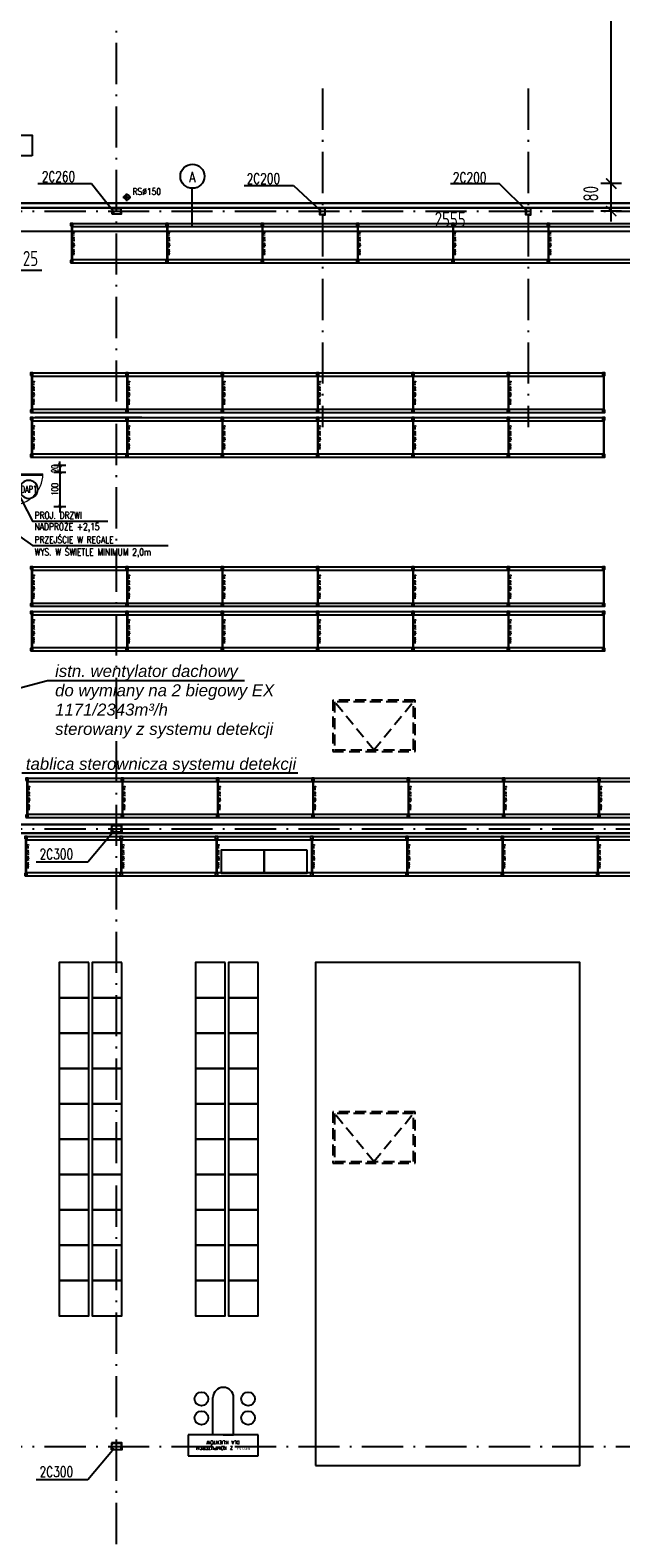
# Model space of a CAD drawing. Extents: x 153948 to 285449, y -89387 to -60195.
# Tile 50 of 100: x 250268 to 251990, y -78706 to -74312. Entities that reach past the tile are written whole.
import ezdxf
from ezdxf.enums import TextEntityAlignment as Align

# ---------------------------------------------------------------- set-up
doc = ezdxf.new("R2010")
doc.units = 0
doc.header["$LTSCALE"] = 100
doc.header["$MEASUREMENT"] = 0
doc.header["$PDMODE"] = 1
doc.linetypes.add('ACAD_ISO10W100', pattern=[18.5, 12, -3, 0.5, -3])
doc.linetypes.add('HIDDEN2', pattern=[4.7625, 3.175, -1.5875])
doc.layers.get('0').update_dxf_attribs({"linetype": 'CONTINUOUS'})
doc.layers.get('DEFPOINTS').update_dxf_attribs({"linetype": 'CONTINUOUS'})
for name, color, linetype in [('!!! instalacje', 7, 'CONTINUOUS'), ('1', 2, 'CONTINUOUS'), ('A-DRZWI', 5, 'CONTINUOUS'), ('A-DRZWI OPIS 100', 5, 'CONTINUOUS'), ('A-WYMIARY100', 7, 'CONTINUOUS'), ('G 57 124 220', 3, 'CONTINUOUS'), ('info', 8, 'CONTINUOUS'), ('K-STA', 2, 'CONTINUOUS'), ('OSIE', 8, 'ACAD_ISO10W100'), ('R-----OP', 2, 'CONTINUOUS'), ('R270', 5, 'CONTINUOUS'), ('R350', 3, 'CONTINUOUS'), ('RS REGAŁY', 7, 'CONTINUOUS'), ('RYNNY', 2, 'CONTINUOUS'), ('SCHODY', 2, 'CONTINUOUS'), ('TEXT', 11, 'CONTINUOUS'), ('WYMIARY', 1, 'CONTINUOUS'), ('ŚWIETLIK', 2, 'CONTINUOUS')]:
    doc.layers.add(name, color=color, linetype=linetype)
for name, color, linetype, lineweight in [('CEGLA', 4, 'CONTINUOUS', 30), ('PANELE', 3, 'CONTINUOUS', 30), ('PROJ_WIPEOUT', 3, 'CONTINUOUS', 0)]:
    doc.layers.add(name, color=color, linetype=linetype, lineweight=lineweight)
doc.styles.add('DYBY-NORMALNY-0-8-N', font='ROMANS.SHX', dxfattribs={"width": 0.8})
doc.styles.add('ISTN', font='ariali.ttf', dxfattribs={"height": 35})
doc.styles.add('ROMANS', font='romans')
doc.styles.get("Standard").update_dxf_attribs({"font": 'txt.shx'})
doc.styles.add('STYLE2', font='isocp.shx', dxfattribs={"width": 0.8})
doc.styles.add('TXT3', font='SIMPLEX.SHX', dxfattribs={"width": 0.75, "height": 40})
doc.styles.add('wym_romans', font='romans.shx', dxfattribs={"width": 0.7})
doc.dimstyles.new('100_CM_krótki', dxfattribs={"dimscale": 10, "dimtxt": 2, "dimasz": 1.1, "dimexe": 1.7, "dimexo": 2, "dimgap": 0.5, "dimtad": 1, "dimdec": 1, "dimrnd": 0.5, "dimzin": 9, "dimtxsty": 'wym_romans', "dimblk": 'ARCHTICK', "dimcen": 2, "dimdle": 1.7, "dimclrd": 256, "dimclre": 256, "dimclrt": 151, "dimadec": 1, "dimazin": 2, "dimtfac": 1, "dimtdec": 1, "dimtix": 1, "dimtmove": 1, "dimatfit": 2, "dimldrblk": 'ARCHTICK', "dimfxl": 1.8, "dimfxlon": 1, "dimtolj": 1, "dimtzin": 0, "dimlwd": -1, "dimlwe": -1, "dimarcsym": 0})
doc.dimstyles.new('KRESKI_100', dxfattribs={"dimscale": 20, "dimtxt": 2.2, "dimasz": 1.5, "dimexe": 1.5, "dimexo": 1.5, "dimgap": 0.6, "dimtad": 1, "dimdec": 1, "dimrnd": 0.5, "dimdsep": 46, "dimtxsty": 'STYLE2', "dimblk1": 'ARCHTICK', "dimblk2": 'ARCHTICK', "dimsah": 1, "dimcen": 2.5, "dimdle": 1.5, "dimclrd": 10, "dimclre": 10, "dimclrt": 15, "dimadec": 0, "dimazin": 0, "dimtfac": 1, "dimtdec": 1, "dimtmove": 1, "dimatfit": 3, "dimldrblk": 'ARCHTICK', "dimfxl": 1.5, "dimfxlon": 1, "dimtolj": 1, "dimtzin": 0, "dimarcsym": 0})

# ---------------------------------------------------------------- blocks, each defined once
blk = doc.blocks.new('SC300X2')
at = {"layer": '1'}
for points in [[(-15, 10), (-15, 0), (-13.8, 0), (-13.2, 8.1, -0.391021), (-12.2, 9), (12.2, 9, -0.391021), (13.2, 8.1), (13.8, 0), (15, 0), (15, 10)], [(-15, -10), (-15, 0), (-13.8, 0), (-13.2, -8.1, 0.391021), (-12.2, -9), (12.2, -9, 0.391021), (13.2, -8.1), (13.8, 0), (15, 0), (15, -10)]]:
    blk.add_lwpolyline(points, format="xyb", close=True, dxfattribs=at)
blk = doc.blocks.new('SC260X2')
at = {"layer": '1'}
for points in [[(-13, 9), (-13, 0), (-12.4, 0), (-12.1, 7, -0.401015), (-11.1, 7.9), (11.1, 7.9, -0.401015), (12.1, 7), (12.4, 0), (13, 0), (13, 9)], [(-13, -9), (-13, 0), (-12.4, 0), (-12.1, -7, 0.401015), (-11.1, -7.9), (11.1, -7.9, 0.401015), (12.1, -7), (12.4, 0), (13, 0), (13, -9)]]:
    blk.add_lwpolyline(points, format="xyb", close=True, dxfattribs=at)
blk = doc.blocks.new('SC200X2')
at = {"layer": '1'}
for points in [[(-10, 7.5), (-10, 0), (-9.7, 0, 0.391021), (-9.1, 0.6), (-8.7, 5.6, -0.391021), (-7.6, 6.6), (7.6, 6.6, -0.391021), (8.7, 5.6), (9.1, 0.6, 0.391021), (9.7, 0), (10, 0), (10, 7.5)], [(-10, -7.5), (-10, 0), (-9.7, 0, -0.391021), (-9.1, -0.6), (-8.7, -5.6, 0.391021), (-7.6, -6.6), (7.6, -6.6, 0.391021), (8.7, -5.6), (9.1, -0.6, -0.391021), (9.7, 0), (10, 0), (10, -7.5)]]:
    blk.add_lwpolyline(points, format="xyb", close=True, dxfattribs=at)
blk = doc.blocks.new('_ARCHTICK')
at = {"color": 0, "linetype": 'ByBlock', "const_width": 0.15}
blk.add_lwpolyline([(-0.5, -0.5), (0.5, 0.5)], dxfattribs=at)
blk = doc.blocks.new('*D81')
at = {"layer": 'DEFPOINTS', "color": 0, "ltscale": 0.1, "transparency": 16777216}
for p in [(260307.9, -71947), (248692.9, -74816), (260307.9, -74816)]:
    blk.add_point(p, dxfattribs=at)
at = {"layer": 'WYMIARY', "color": 10, "lineweight": -2, "ltscale": 0.1, "transparency": 16777216}
for p, q in [((248692.9, -71977), (248692.9, -71917)), ((260307.9, -71977), (260307.9, -71917)), ((248662.9, -71947), (260337.9, -71947))]:
    blk.add_line(p, q, dxfattribs=at)
at = {"layer": 'WYMIARY', "color": 10, "lineweight": -2, "ltscale": 0.1, "transparency": 16777216, "xscale": 30, "yscale": 30, "zscale": 30, "rotation": 180}
blk.add_blockref('_ARCHTICK', (248692.9, -71947), dxfattribs=at)
at = {"layer": 'WYMIARY', "color": 10, "lineweight": -2, "ltscale": 0.1, "transparency": 16777216, "xscale": 30, "yscale": 30, "zscale": 30}
blk.add_blockref('_ARCHTICK', (260307.9, -71947), dxfattribs=at)
at = {"layer": 'WYMIARY', "color": 15, "ltscale": 0.1, "transparency": 16777216, "insert": (254500.4, -71913), "char_height": 44, "attachment_point": 5, "style": 'STYLE2'}
blk.add_mtext('\\A1;11615', dxfattribs=at)
blk = doc.blocks.new('*D116')
at = {"layer": 'DEFPOINTS', "color": 0, "ltscale": 0.1, "transparency": 16777216}
for p in [(250520.4, -72187), (250520.4, -72267), (249920.4, -74482.3)]:
    blk.add_point(p, dxfattribs=at)
at = {"layer": 'WYMIARY', "color": 10, "lineweight": -2, "ltscale": 0.1, "transparency": 16777216}
for p, q in [((249890.4, -72187), (250550.4, -72187)), ((249920.4, -72217), (249920.4, -72157)), ((250520.4, -72217), (250520.4, -72157))]:
    blk.add_line(p, q, dxfattribs=at)
at = {"layer": 'WYMIARY', "color": 10, "lineweight": -2, "ltscale": 0.1, "transparency": 16777216, "xscale": 30, "yscale": 30, "zscale": 30, "rotation": 180}
blk.add_blockref('_ARCHTICK', (249920.4, -72187), dxfattribs=at)
at = {"layer": 'WYMIARY', "color": 10, "lineweight": -2, "ltscale": 0.1, "transparency": 16777216, "xscale": 30, "yscale": 30, "zscale": 30}
blk.add_blockref('_ARCHTICK', (250520.4, -72187), dxfattribs=at)
at = {"layer": 'WYMIARY', "color": 15, "ltscale": 0.1, "transparency": 16777216, "insert": (250220.4, -72153), "char_height": 44, "attachment_point": 5, "style": 'STYLE2'}
blk.add_mtext('\\A1;600', dxfattribs=at)
blk = doc.blocks.new('*D119')
at = {"layer": 'DEFPOINTS', "color": 0, "ltscale": 0.1, "transparency": 16777216}
for p in [(252320.4, -72187), (252320.4, -72267), (251720.4, -74482.3)]:
    blk.add_point(p, dxfattribs=at)
at = {"layer": 'WYMIARY', "color": 10, "lineweight": -2, "ltscale": 0.1, "transparency": 16777216}
for p, q in [((251690.4, -72187), (252350.4, -72187)), ((251720.4, -72217), (251720.4, -72157)), ((252320.4, -72217), (252320.4, -72157))]:
    blk.add_line(p, q, dxfattribs=at)
at = {"layer": 'WYMIARY', "color": 10, "lineweight": -2, "ltscale": 0.1, "transparency": 16777216, "xscale": 30, "yscale": 30, "zscale": 30, "rotation": 180}
blk.add_blockref('_ARCHTICK', (251720.4, -72187), dxfattribs=at)
at = {"layer": 'WYMIARY', "color": 10, "lineweight": -2, "ltscale": 0.1, "transparency": 16777216, "xscale": 30, "yscale": 30, "zscale": 30}
blk.add_blockref('_ARCHTICK', (252320.4, -72187), dxfattribs=at)
at = {"layer": 'WYMIARY', "color": 15, "ltscale": 0.1, "transparency": 16777216, "insert": (252020.4, -72153), "char_height": 44, "attachment_point": 5, "style": 'STYLE2'}
blk.add_mtext('\\A1;600', dxfattribs=at)
blk = doc.blocks.new('*D138')
at = {"layer": 'DEFPOINTS', "color": 0, "ltscale": 0.1, "transparency": 16777216}
for p in [(250190.4, -74856.5), (250215.4, -74839.5), (250215.4, -74897.7)]:
    blk.add_point(p, dxfattribs=at)
at = {"layer": 'WYMIARY', "color": 10, "lineweight": -2, "ltscale": 0.1, "transparency": 16777216}
for p, q in [((250215.4, -74869.5), (250215.4, -74927.7)), ((250160.4, -74897.7), (250245.4, -74897.7)), ((250190.4, -74886.5), (250190.4, -74927.7)), ((250202.9, -74897.7), (250237.1, -75011.7)), ((250237.1, -75011.7), (250302.2, -75011.7))]:
    blk.add_line(p, q, dxfattribs=at)
at = {"layer": 'WYMIARY', "color": 10, "lineweight": -2, "ltscale": 0.1, "transparency": 16777216, "xscale": 30, "yscale": 30, "zscale": 30, "rotation": 180}
blk.add_blockref('_ARCHTICK', (250190.4, -74897.7), dxfattribs=at)
at = {"layer": 'WYMIARY', "color": 10, "lineweight": -2, "ltscale": 0.1, "transparency": 16777216, "xscale": 30, "yscale": 30, "zscale": 30}
blk.add_blockref('_ARCHTICK', (250215.4, -74897.7), dxfattribs=at)
at = {"layer": 'WYMIARY', "color": 15, "ltscale": 0.1, "transparency": 16777216, "insert": (250269.6, -74977.7), "char_height": 44, "attachment_point": 5, "style": 'STYLE2'}
blk.add_mtext('\\A1;25', dxfattribs=at)
blk = doc.blocks.new('*D139')
at = {"layer": 'DEFPOINTS', "color": 0, "ltscale": 0.1, "transparency": 16777216}
for p in [(250215.4, -74839.5), (252770.4, -74839.5), (252770.4, -74897.7)]:
    blk.add_point(p, dxfattribs=at)
at = {"layer": 'WYMIARY', "color": 10, "lineweight": -2, "ltscale": 0.1, "transparency": 16777216}
for p, q in [((250215.4, -74869.5), (250215.4, -74927.7)), ((252770.4, -74869.5), (252770.4, -74927.7)), ((250185.4, -74897.7), (252800.4, -74897.7))]:
    blk.add_line(p, q, dxfattribs=at)
at = {"layer": 'WYMIARY', "color": 10, "lineweight": -2, "ltscale": 0.1, "transparency": 16777216, "xscale": 30, "yscale": 30, "zscale": 30, "rotation": 180}
blk.add_blockref('_ARCHTICK', (250215.4, -74897.7), dxfattribs=at)
at = {"layer": 'WYMIARY', "color": 10, "lineweight": -2, "ltscale": 0.1, "transparency": 16777216, "xscale": 30, "yscale": 30, "zscale": 30}
blk.add_blockref('_ARCHTICK', (252770.4, -74897.7), dxfattribs=at)
at = {"layer": 'WYMIARY', "color": 15, "ltscale": 0.1, "transparency": 16777216, "insert": (251492.9, -74863.7), "char_height": 44, "attachment_point": 5, "style": 'STYLE2'}
blk.add_mtext('\\A1;2555', dxfattribs=at)
blk = doc.blocks.new('*D389')
at = {"layer": 'DEFPOINTS', "color": 0, "ltscale": 0.1, "transparency": 16777216}
for p in [(251962.2, -74759.5), (252036.9, -74759.5), (252145.4, -74839.5)]:
    blk.add_point(p, dxfattribs=at)
at = {"layer": 'WYMIARY', "color": 10, "lineweight": -2, "ltscale": 0.1, "transparency": 16777216}
for p, q in [((251962.2, -74869.5), (251962.2, -74729.5)), ((251992.2, -74759.5), (251932.2, -74759.5)), ((251992.2, -74839.5), (251932.2, -74839.5))]:
    blk.add_line(p, q, dxfattribs=at)
at = {"layer": 'WYMIARY', "color": 10, "lineweight": -2, "ltscale": 0.1, "transparency": 16777216, "xscale": 30, "yscale": 30, "zscale": 30}
for p, rotation in [((251962.2, -74759.5), 90), ((251962.2, -74839.5), 270)]:
    blk.add_blockref('_ARCHTICK', p, dxfattribs=dict(at, rotation=rotation))
at = {"layer": 'WYMIARY', "color": 15, "ltscale": 0.1, "transparency": 16777216, "insert": (251902.7, -74788.9), "char_height": 44, "attachment_point": 5, "rotation": 90, "style": 'STYLE2'}
blk.add_mtext('\\A1;80', dxfattribs=at)
blk = doc.blocks.new('*D390')
at = {"layer": 'DEFPOINTS', "color": 0, "ltscale": 0.1, "transparency": 16777216}
for p in [(251962.2, -72659.5), (252036.9, -72659.5), (252036.9, -74759.5)]:
    blk.add_point(p, dxfattribs=at)
at = {"layer": 'WYMIARY', "color": 10, "lineweight": -2, "ltscale": 0.1, "transparency": 16777216}
for p, q in [((251962.2, -74789.5), (251962.2, -72629.5)), ((251992.2, -72659.5), (251932.2, -72659.5)), ((251992.2, -74759.5), (251932.2, -74759.5))]:
    blk.add_line(p, q, dxfattribs=at)
at = {"layer": 'WYMIARY', "color": 10, "lineweight": -2, "ltscale": 0.1, "transparency": 16777216, "xscale": 30, "yscale": 30, "zscale": 30}
for p, rotation in [((251962.2, -72659.5), 90), ((251962.2, -74759.5), 270)]:
    blk.add_blockref('_ARCHTICK', p, dxfattribs=dict(at, rotation=rotation))
at = {"layer": 'WYMIARY', "color": 15, "ltscale": 0.1, "transparency": 16777216, "insert": (251928.2, -73709.5), "char_height": 44, "attachment_point": 5, "rotation": 90, "style": 'STYLE2'}
blk.add_mtext('\\A1;2100', dxfattribs=at)
blk = doc.blocks.new('RACK 450 270 115')
at = {"color": 1}
for p, q in [((2.75, 108), (2.75, 7)), ((4.25, 108), (4.25, 7)), ((7, 115), (277.8, 115)), ((7, 105.5), (277.8, 105.5)), ((7, 9.5), (277.8, 9.5)), ((7, 0), (277.8, 0))]:
    blk.add_line(p, q, dxfattribs=at)
for points in [[(0, 108), (7, 108), (7, 115), (0, 115)], [(0, 0), (7, 0), (7, 7), (0, 7)]]:
    blk.add_lwpolyline(points, close=True, dxfattribs=at)
at = {"color": 1, "insert": (9.25, 57.5), "char_height": 5, "width": 101, "attachment_point": 5, "rotation": 90}
blk.add_mtext('RACK 450 270 115', dxfattribs=at)
blk = doc.blocks.new('NOGA RACK 450 007 115')
at = {"color": 1}
for p, q in [((2.75, 108), (2.75, 7)), ((4.25, 108), (4.25, 7))]:
    blk.add_line(p, q, dxfattribs=at)
for points in [[(0, 108), (7, 108), (7, 115), (0, 115)], [(0, 0), (7, 0), (7, 7), (0, 7)]]:
    blk.add_lwpolyline(points, close=True, dxfattribs=at)
blk = doc.blocks.new('RACK 550 270 115')
at = {"color": 6}
for p, q in [((2.75, 108), (2.75, 7)), ((4.25, 108), (4.25, 7)), ((7, 115), (277.8, 115)), ((7, 105.5), (277.8, 105.5)), ((7, 9.5), (277.8, 9.5)), ((7, 0), (277.8, 0))]:
    blk.add_line(p, q, dxfattribs=at)
for points in [[(0, 108), (7, 108), (7, 115), (0, 115)], [(0, 0), (7, 0), (7, 7), (0, 7)]]:
    blk.add_lwpolyline(points, close=True, dxfattribs=at)
at = {"color": 6, "insert": (9.25, 57.5), "char_height": 5, "width": 101, "attachment_point": 5, "rotation": 90}
blk.add_mtext('RACK 550 270 115', dxfattribs=at)
blk = doc.blocks.new('DR_90_kont')
blk.add_wipeout([(-100, -20.5), (0, -20.5), (0, 13), (-100, 13)]).dxf.layer = 'PROJ_WIPEOUT'
for points in [[(-100, 2.5), (-100, -12.5)], [(0, 2.5), (0, -12.5)]]:
    blk.add_lwpolyline(points)
at = {"linetype": 'Continuous', "lineweight": 9}
blk.add_lwpolyline([(-50, -21.7), (-50, 10.9)], dxfattribs=at)
at = {"lineweight": 25}
for points in [[(-100, -5), (-100, -12.5), (-95, -12.5), (-95, -5)], [(-5, -5), (-5, -12.5), (0, -12.5), (0, -5)]]:
    blk.add_lwpolyline(points, close=True, dxfattribs=at)
at = {"lineweight": 18}
for points in [[(-9, -12.5), (-9, -102.5)], [(-5, -12.5), (-9, -12.5)], [(-5, -12.5), (-5, -102.5)]]:
    blk.add_lwpolyline(points, dxfattribs=at)
at = {"lineweight": 13}
blk.add_arc((-5, -12.5), 90, 180, 270, dxfattribs=at)
blk = doc.blocks.new('SZPILKA')
blk.add_lwpolyline([(89177.3, -31834.9), (89177.3, -31754.9)])
blk.add_circle((89177.3, -31869.9), 35)
at = {"style": 'DYBY-NORMALNY-0-8-N', "width": 0.8}
blk.add_attdef('ODPORNOSC', text='', height=20, rotation=90, dxfattribs=at).set_placement((89177.3, -31749.9), align=Align.MIDDLE_LEFT)
blk.add_attdef('SZEROKOSC', text='', height=20, rotation=90, dxfattribs=at).set_placement((89177.3, -31794.9), align=Align.BOTTOM_CENTER)
blk.add_attdef('WYSOKOSC', text='', height=20, rotation=90, dxfattribs=at).set_placement((89183.6, -31794.9), align=Align.TOP_CENTER)
blk.add_attdef('TYP', text='', height=20, rotation=90, dxfattribs=at).set_placement((89177.3, -31869.9), align=Align.MIDDLE_CENTER)
blk = doc.blocks.new('*D909')
at = {"layer": 'A-WYMIARY100', "ltscale": 0.1, "transparency": 16777216}
for p, q in [((250355.4, -75580.5), (250355.4, -75569.5)), ((250337.4, -75580.5), (250372.4, -75580.5)), ((250337.4, -75600.5), (250372.4, -75600.5)), ((250355.4, -75580.5), (250355.4, -75600.5)), ((250355.4, -75600.5), (250355.4, -75611.5))]:
    blk.add_line(p, q, dxfattribs=at)
at = {"layer": 'DEFPOINTS', "color": 0, "ltscale": 0.1, "transparency": 16777216}
for p in [(250190.4, -75580.5), (250200.4, -75600.5), (250355.4, -75600.5)]:
    blk.add_point(p, dxfattribs=at)
at = {"layer": 'A-WYMIARY100', "ltscale": 0.1, "transparency": 16777216, "xscale": 11, "yscale": 11, "zscale": 11}
for p, rotation in [((250355.4, -75580.5), 270), ((250355.4, -75600.5), 90)]:
    blk.add_blockref('_ARCHTICK', p, dxfattribs=dict(at, rotation=rotation))
at = {"layer": 'A-WYMIARY100', "color": 151, "ltscale": 0.1, "transparency": 16777216, "insert": (250340.4, -75590.5), "char_height": 20, "attachment_point": 5, "rotation": 90, "style": 'wym_romans'}
blk.add_mtext('\\A1;20', dxfattribs=at)
blk = doc.blocks.new('*D910')
at = {"layer": 'A-WYMIARY100', "ltscale": 0.1, "transparency": 16777216}
for p, q in [((250337.4, -75600.5), (250372.4, -75600.5)), ((250355.4, -75583.5), (250355.4, -75717.5)), ((250337.4, -75700.5), (250372.4, -75700.5))]:
    blk.add_line(p, q, dxfattribs=at)
at = {"layer": 'DEFPOINTS', "color": 0, "ltscale": 0.1, "transparency": 16777216}
for p in [(250200.4, -75600.5), (250200.4, -75700.5), (250355.4, -75700.5)]:
    blk.add_point(p, dxfattribs=at)
at = {"layer": 'A-WYMIARY100', "ltscale": 0.1, "transparency": 16777216, "xscale": 11, "yscale": 11, "zscale": 11}
for p, rotation in [((250355.4, -75600.5), 90), ((250355.4, -75700.5), 270)]:
    blk.add_blockref('_ARCHTICK', p, dxfattribs=dict(at, rotation=rotation))
at = {"layer": 'A-WYMIARY100', "color": 151, "ltscale": 0.1, "transparency": 16777216, "insert": (250340.4, -75650.5), "char_height": 20, "attachment_point": 5, "rotation": 90, "style": 'wym_romans'}
blk.add_mtext('\\A1;100', dxfattribs=at)

msp = doc.modelspace()

# ---------------------------------------------------------------- linework, layer by layer
at = {"layer": '!!! instalacje', "ltscale": 0.1}
for p, q in [((250319.05, -76208.67), (249978.85, -76299.27)), ((250893.53, -76208.67), (250319.05, -76208.67)), ((251048.36, -76477.3), (250244.58, -76477.3))]:
    msp.add_line(p, q, dxfattribs=at)
at = {"layer": 'CEGLA', "ltscale": 0.1}
for p, q in [((250215.4, -76627.05), (254280.4, -76627.05)), ((250190.4, -76652.05), (254280.4, -76652.05))]:
    msp.add_line(p, q, dxfattribs=at)
at = {"layer": 'G 57 124 220', "lineweight": -3}
msp.add_lwpolyline([(251100.49, -78495.15), (251870.69, -78495.15), (251870.69, -77029.15), (251100.49, -77029.15)], close=True, dxfattribs=at)
at = {"layer": 'info'}
for p, q in [((250801.39, -78405.55), (250801.39, -78297.55)), ((250861.39, -78405.55), (250861.39, -78297.55)), ((250933.39, -78405.55), (250729.39, -78405.55)), ((250729.39, -78405.55), (250729.39, -78467.55)), ((250831.39, -78405.55), (250861.39, -78405.55)), ((250933.39, -78467.55), (250933.39, -78405.55)), ((250729.39, -78467.55), (250933.39, -78467.55))]:
    msp.add_line(p, q, dxfattribs=at)
for centre in [(250767.56, -78301.31), (250903.81, -78301.31), (250767.56, -78356.47), (250903.81, -78356.47)]:
    msp.add_circle(centre, 20, dxfattribs=at)
msp.add_arc((250831.39, -78297.55), 30, 0, 180, dxfattribs=at)
at = {"layer": 'OSIE', "ltscale": 0.1}
for p, q in [((250520.4, -86679.55), (250520.4, -73374.65)), ((251120.4, -74482.32), (251120.4, -75469.12)), ((251720.4, -74482.32), (251720.4, -75469.12)), ((250539.01, -74799.39), (250561.8, -74799.39)), ((250550.4, -74810.79), (250550.4, -74787.99)), ((247720.4, -74839.55), (263229.19, -74839.55)), ((247720.4, -76639.55), (263229.19, -76639.55)), ((247720.4, -78439.55), (263229.19, -78439.55))]:
    msp.add_line(p, q, dxfattribs=at)
at = {"layer": 'PANELE', "ltscale": 0.5}
for p, q in [((250100.4, -74816.05), (253620.4, -74816.05)), ((250100.4, -74830.55), (253620.4, -74830.55))]:
    msp.add_line(p, q, dxfattribs=at)
at = {"layer": 'R-----OP'}
msp.add_line((250741.12, -74884.95), (250741.12, -74773.22), dxfattribs=at)
at = {"layer": 'R-----OP', "ltscale": 0.1}
msp.add_line((250594.39, -75441.11), (250282.77, -75441.11), dxfattribs=at)
at = {"layer": 'R-----OP', "color": 2}
msp.add_lwpolyline([(250147.25, -75724.18), (250274.99, -75813.87), (250670.78, -75813.87)], dxfattribs=at)
at = {"layer": 'R-----OP'}
msp.add_circle((250741.51, -74738.04), 35.19, dxfattribs=at)
at = {"layer": 'R270', "lineweight": -3}
for points in [[(250950.57, -76701.83), (250825.17, -76701.83), (250825.17, -76768.83), (250950.57, -76768.83)], [(251075.97, -76701.83), (250950.57, -76701.83), (250950.57, -76768.83), (251075.97, -76768.83)]]:
    msp.add_lwpolyline(points, close=True, dxfattribs=at)
at = {"layer": 'R350', "lineweight": -3}
for points in [[(250439.42, -77029.15), (250352.92, -77029.15), (250352.92, -77132.15), (250439.42, -77132.15), (250439.42, -77029.15)], [(250535.92, -77029.15), (250449.42, -77029.15), (250449.42, -77132.15), (250535.92, -77132.15), (250535.92, -77029.15)], [(250836.89, -77029.15), (250750.39, -77029.15), (250750.39, -77132.15), (250836.89, -77132.15), (250836.89, -77029.15)], [(250933.39, -77029.15), (250846.89, -77029.15), (250846.89, -77132.15), (250933.39, -77132.15), (250933.39, -77029.15)], [(250439.42, -77132.15), (250352.92, -77132.15), (250352.92, -77235.15), (250439.42, -77235.15), (250439.42, -77132.15)], [(250535.92, -77132.15), (250449.42, -77132.15), (250449.42, -77235.15), (250535.92, -77235.15), (250535.92, -77132.15)], [(250836.89, -77132.15), (250750.39, -77132.15), (250750.39, -77235.15), (250836.89, -77235.15), (250836.89, -77132.15)], [(250933.39, -77132.15), (250846.89, -77132.15), (250846.89, -77235.15), (250933.39, -77235.15), (250933.39, -77132.15)], [(250439.42, -77235.15), (250352.92, -77235.15), (250352.92, -77338.15), (250439.42, -77338.15), (250439.42, -77235.15)], [(250535.92, -77235.15), (250449.42, -77235.15), (250449.42, -77338.15), (250535.92, -77338.15), (250535.92, -77235.15)], [(250836.89, -77235.15), (250750.39, -77235.15), (250750.39, -77338.15), (250836.89, -77338.15), (250836.89, -77235.15)], [(250933.39, -77235.15), (250846.89, -77235.15), (250846.89, -77338.15), (250933.39, -77338.15), (250933.39, -77235.15)], [(250439.42, -77338.15), (250352.92, -77338.15), (250352.92, -77441.15), (250439.42, -77441.15), (250439.42, -77338.15)], [(250535.92, -77338.15), (250449.42, -77338.15), (250449.42, -77441.15), (250535.92, -77441.15), (250535.92, -77338.15)], [(250836.89, -77338.15), (250750.39, -77338.15), (250750.39, -77441.15), (250836.89, -77441.15), (250836.89, -77338.15)], [(250933.39, -77338.15), (250846.89, -77338.15), (250846.89, -77441.15), (250933.39, -77441.15), (250933.39, -77338.15)], [(250439.42, -77441.15), (250352.92, -77441.15), (250352.92, -77544.15), (250439.42, -77544.15), (250439.42, -77441.15)], [(250535.92, -77441.15), (250449.42, -77441.15), (250449.42, -77544.15), (250535.92, -77544.15), (250535.92, -77441.15)], [(250836.89, -77441.15), (250750.39, -77441.15), (250750.39, -77544.15), (250836.89, -77544.15), (250836.89, -77441.15)], [(250933.39, -77441.15), (250846.89, -77441.15), (250846.89, -77544.15), (250933.39, -77544.15), (250933.39, -77441.15)], [(250439.42, -77544.15), (250352.92, -77544.15), (250352.92, -77647.15), (250439.42, -77647.15), (250439.42, -77544.15)], [(250535.92, -77544.15), (250449.42, -77544.15), (250449.42, -77647.15), (250535.92, -77647.15), (250535.92, -77544.15)], [(250836.89, -77544.15), (250750.39, -77544.15), (250750.39, -77647.15), (250836.89, -77647.15), (250836.89, -77544.15)], [(250933.39, -77544.15), (250846.89, -77544.15), (250846.89, -77647.15), (250933.39, -77647.15), (250933.39, -77544.15)], [(250439.42, -77647.15), (250352.92, -77647.15), (250352.92, -77750.15), (250439.42, -77750.15), (250439.42, -77647.15)], [(250535.92, -77647.15), (250449.42, -77647.15), (250449.42, -77750.15), (250535.92, -77750.15), (250535.92, -77647.15)], [(250836.89, -77647.15), (250750.39, -77647.15), (250750.39, -77750.15), (250836.89, -77750.15), (250836.89, -77647.15)], [(250933.39, -77647.15), (250846.89, -77647.15), (250846.89, -77750.15), (250933.39, -77750.15), (250933.39, -77647.15)], [(250439.42, -77750.15), (250352.92, -77750.15), (250352.92, -77853.15), (250439.42, -77853.15), (250439.42, -77750.15)], [(250535.92, -77750.15), (250449.42, -77750.15), (250449.42, -77853.15), (250535.92, -77853.15), (250535.92, -77750.15)], [(250836.89, -77750.15), (250750.39, -77750.15), (250750.39, -77853.15), (250836.89, -77853.15), (250836.89, -77750.15)], [(250933.39, -77750.15), (250846.89, -77750.15), (250846.89, -77853.15), (250933.39, -77853.15), (250933.39, -77750.15)], [(250439.42, -77853.15), (250352.92, -77853.15), (250352.92, -77956.15), (250439.42, -77956.15), (250439.42, -77853.15)], [(250535.92, -77853.15), (250449.42, -77853.15), (250449.42, -77956.15), (250535.92, -77956.15), (250535.92, -77853.15)], [(250836.89, -77853.15), (250750.39, -77853.15), (250750.39, -77956.15), (250836.89, -77956.15), (250836.89, -77853.15)], [(250933.39, -77853.15), (250846.89, -77853.15), (250846.89, -77956.15), (250933.39, -77956.15), (250933.39, -77853.15)], [(250439.42, -77956.15), (250352.92, -77956.15), (250352.92, -78059.15), (250439.42, -78059.15), (250439.42, -77956.15)], [(250535.92, -77956.15), (250449.42, -77956.15), (250449.42, -78059.15), (250535.92, -78059.15), (250535.92, -77956.15)], [(250836.89, -77956.15), (250750.39, -77956.15), (250750.39, -78059.15), (250836.89, -78059.15), (250836.89, -77956.15)], [(250933.39, -77956.15), (250846.89, -77956.15), (250846.89, -78059.15), (250933.39, -78059.15), (250933.39, -77956.15)]]:
    msp.add_lwpolyline(points, dxfattribs=at)
at = {"layer": 'RYNNY', "ltscale": 0.1}
msp.add_circle((250550.4, -74799.02), 7.5, dxfattribs=at)
at = {"layer": 'SCHODY', "ltscale": 0.5}
msp.add_lwpolyline([(250274.7, -74678.55), (250119.7, -74678.55), (250119.7, -74618.55), (250274.7, -74618.55)], close=True, dxfattribs=at)
at = {"layer": 'TEXT'}
for p, q in [((250290.8, -74759.49), (250446.99, -74759.49)), ((250446.99, -74759.49), (250513.86, -74844.05)), ((250892.51, -74764.89), (251036.14, -74764.89)), ((251036.14, -74764.89), (251116.65, -74839.55)), ((251636.34, -74760.45), (251493.45, -74760.45)), ((251716.65, -74839.55), (251636.34, -74760.45)), ((250437.03, -76736.45), (250512.9, -76644.55)), ((250286.36, -76736.45), (250437.03, -76736.45)), ((250437.03, -78536.45), (250512.9, -78444.55)), ((250286.36, -78536.45), (250437.03, -78536.45))]:
    msp.add_line(p, q, dxfattribs=at)
at = {"layer": 'ŚWIETLIK', "linetype": 'HIDDEN2', "ltscale": 0.1}
for p, q in [((251270.4, -76409.55), (251155.4, -76269.55)), ((251270.4, -76409.55), (251385.4, -76269.55)), ((251270.4, -77609.55), (251155.4, -77469.55)), ((251270.4, -77609.55), (251385.4, -77469.55))]:
    msp.add_line(p, q, dxfattribs=at)
for points in [[(251150.4, -76414.55), (251390.4, -76414.55), (251390.4, -76264.55), (251150.4, -76264.55)], [(251155.4, -76409.55), (251385.4, -76409.55), (251385.4, -76269.55), (251155.4, -76269.55)], [(251150.4, -77614.55), (251390.4, -77614.55), (251390.4, -77464.55), (251150.4, -77464.55)], [(251155.4, -77609.55), (251385.4, -77609.55), (251385.4, -77469.55), (251155.4, -77469.55)]]:
    msp.add_lwpolyline(points, close=True, dxfattribs=at)

# ---------------------------------------------------------------- block references
at = {"layer": 'A-DRZWI', "linetype": 'Continuous', "rotation": 90.00000000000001}
msp.add_blockref('DR_90_kont', (250202.9, -75600.55), dxfattribs=at)
at = {"layer": 'K-STA', "ltscale": 0.5}
for name, p in [('SC260X2', (250520.4, -74839.55)), ('SC300X2', (250520.4, -76639.55)), ('SC300X2', (250520.4, -78439.55))]:
    msp.add_blockref(name, p, dxfattribs=at)
at = {"layer": 'K-STA', "ltscale": 0.5, "rotation": 270}
for p in [(251120.4, -74840.55), (251720.4, -74840.55)]:
    msp.add_blockref('SC200X2', p, dxfattribs=at)
at = {"layer": 'RS REGAŁY'}
for name, p in [('RACK 450 270 115', (250386.25, -74990.25)), ('RACK 450 270 115', (250664.05, -74990.25)), ('RACK 450 270 115', (250941.85, -74990.25)), ('RACK 450 270 115', (251219.65, -74990.25)), ('RACK 450 270 115', (251497.45, -74990.25)), ('RACK 450 270 115', (251775.25, -74990.25)), ('RACK 450 270 115', (250269.65, -75426.25)), ('RACK 450 270 115', (250547.45, -75426.25)), ('RACK 450 270 115', (250825.25, -75426.25)), ('RACK 450 270 115', (251103.05, -75426.25)), ('RACK 450 270 115', (251380.85, -75426.25)), ('RACK 450 270 115', (251658.65, -75426.25)), ('NOGA RACK 450 007 115', (251936.45, -75426.25)), ('RACK 450 270 115', (250269.65, -75556.25)), ('RACK 450 270 115', (250547.45, -75556.25)), ('RACK 450 270 115', (250825.25, -75556.25)), ('RACK 450 270 115', (251103.05, -75556.25)), ('RACK 450 270 115', (251380.85, -75556.25)), ('RACK 450 270 115', (251658.65, -75556.25)), ('NOGA RACK 450 007 115', (251936.45, -75556.25)), ('RACK 450 270 115', (250269.65, -75991.25)), ('RACK 450 270 115', (250547.45, -75991.25)), ('RACK 450 270 115', (250825.25, -75991.25)), ('RACK 450 270 115', (251103.05, -75991.25)), ('RACK 450 270 115', (251380.85, -75991.25)), ('RACK 450 270 115', (251658.65, -75991.25)), ('NOGA RACK 450 007 115', (251936.45, -75991.25)), ('RACK 450 270 115', (250269.65, -76121.25)), ('RACK 450 270 115', (250547.45, -76121.25)), ('RACK 450 270 115', (250825.25, -76121.25)), ('RACK 450 270 115', (251103.05, -76121.25)), ('RACK 450 270 115', (251380.85, -76121.25)), ('RACK 450 270 115', (251658.65, -76121.25)), ('NOGA RACK 450 007 115', (251936.45, -76121.25)), ('RACK 450 270 115', (250255.98, -76607.05)), ('RACK 450 270 115', (250533.78, -76607.05)), ('RACK 450 270 115', (250811.58, -76607.05)), ('RACK 450 270 115', (251089.38, -76607.05)), ('RACK 450 270 115', (251367.18, -76607.05)), ('RACK 450 270 115', (251644.98, -76607.05)), ('RACK 450 270 115', (251922.78, -76607.05)), ('RACK 550 270 115', (250252.49, -76777.05)), ('RACK 550 270 115', (250530.29, -76777.05)), ('RACK 550 270 115', (250808.09, -76777.05)), ('RACK 550 270 115', (251085.89, -76777.05)), ('RACK 550 270 115', (251363.69, -76777.05)), ('RACK 550 270 115', (251641.49, -76777.05)), ('RACK 550 270 115', (251919.29, -76777.05))]:
    msp.add_blockref(name, p, dxfattribs=at)

# ---------------------------------------------------------------- texts
at = {"layer": '!!! instalacje', "ltscale": 0.1, "style": 'ISTN'}
for s, p in [('istn. wentylator dachowy', (250341.14, -76197.4)), ('do wymiany na 2 biegowy EX', (250341.14, -76253.62)), ('1171/2343m³/h', (250341.14, -76309.84)), ('sterowany z systemu detekcji', (250341.14, -76366.07)), ('tablica sterownicza systemu detekcji', (250255.96, -76467.89))]:
    msp.add_text(s, height=35, dxfattribs=at).set_placement(p)
at = {"layer": 'info', "insert": (250831.39, -78436.55), "char_height": 10, "width": 204, "attachment_point": 5, "rotation": 180}
msp.add_mtext('REGAŁ Z KOMPUTEREM DLA KLIENTÓW', dxfattribs=at)
at = {"layer": 'R-----OP', "style": 'DYBY-NORMALNY-0-8-N', "width": 0.8}
msp.add_text('A', height=30, dxfattribs=at).set_placement((250741.11, -74740.15), align=Align.MIDDLE)
at = {"layer": 'R-----OP', "color": 2, "style": 'DYBY-NORMALNY-0-8-N', "width": 0.8}
msp.add_text('RS%%c150', height=20, dxfattribs=at).set_placement((250608.38, -74782.48), align=Align.MIDDLE)
for s, p in [('NADPROŻE +2,15', (250281.36, -75759.26)), ('PRZEJŚCIE W REGALE ', (250281.36, -75797.5)), ('WYS. W ŚWIETLE MINIMUM 2,0m', (250281.36, -75832.81))]:
    msp.add_text(s, height=20, dxfattribs=at).set_placement(p, align=Align.MIDDLE_LEFT)
at = {"layer": 'TEXT', "style": 'TXT3', "width": 0.75}
for s, p in [('2C260', (250302.25, -74754.03)), ('2C200', (250899.63, -74760.01)), ('2C200', (251500.78, -74756.79)), ('2C300', (250296.2, -76728.45)), ('2C300', (250296.2, -78528.45))]:
    msp.add_text(s, height=30, dxfattribs=at).set_placement(p)

# ---------------------------------------------------------------- dimensions: what is measured, and where the dimension line sits
at = {"layer": 'WYMIARY', "ltscale": 0.1}
for base, p1, p2, picture, middle in [((260307.9, -71946.96), (248692.9, -74816.05), (260307.9, -74816.05), '*D81', (254500.4, -71912.96)), ((250520.4, -72186.96), (249920.4, -74482.32), (250520.4, -72266.96), '*D116', (250220.4, -72152.96)), ((252320.4, -72186.96), (251720.4, -74482.32), (252320.4, -72266.96), '*D119', (252020.4, -72152.96)), ((250215.4, -74897.7), (250190.4, -74856.49), (250215.4, -74839.55), '*D138', (250249.11, -74977.71)), ((252770.4, -74897.7), (250215.4, -74839.55), (252770.4, -74839.55), '*D139', (251492.9, -74863.7))]:
    dim = msp.add_linear_dim(base=base, p1=p1, p2=p2, dimstyle='KRESKI_100', dxfattribs=at)
    dim.commit()
    dim.dimension.update_dxf_attribs({"geometry": picture, "text_midpoint": middle})
dim = msp.add_linear_dim(base=(251962.21, -72659.55), p1=(252036.95, -74759.55), p2=(252036.95, -72659.55), angle=90, dimstyle='KRESKI_100', dxfattribs=at)
dim.commit()
dim.dimension.update_dxf_attribs({"geometry": '*D390', "text_midpoint": (251928.21, -73709.55)})
dim = msp.add_linear_dim(base=(251962.21, -74759.55), p1=(252145.45, -74839.55), p2=(252036.95, -74759.55), angle=90, dimstyle='KRESKI_100', dxfattribs=at)
dim.commit()
dim.dimension.update_dxf_attribs({"geometry": '*D389', "text_midpoint": (251936.71, -74788.85), "dimtype": 160})

# ---------------------------------------------------------------- next in the draw order: linework, layer by layer
at = {"layer": 'R-----OP', "color": 2}
msp.add_lwpolyline([(250227.47, -75650.55), (250274.99, -75742.84), (250494.86, -75742.84)], dxfattribs=at)

# ---------------------------------------------------------------- next in the draw order: block references
at = {"layer": 'A-DRZWI OPIS 100'}
ref = msp.add_blockref('SZPILKA', (226362.06, -8767.53), dxfattribs=dict(at, xscale=-0.75, yscale=0.75, zscale=0.75, rotation=90))
ref.add_attrib('TYP', 'DAP1', dxfattribs={"layer": '0', "height": 20, "rotation": 360, "style": 'ROMANS', "width": 0.7}).set_placement((250264.49, -75650.55), align=Align.MIDDLE_CENTER)
ref.add_attrib('SZEROKOSC', '90', dxfattribs={"layer": '0', "height": 20, "rotation": 360, "style": 'ROMANS', "width": 0.7}).set_placement((250200.84, -75650.55), align=Align.BOTTOM_CENTER)
ref.add_attrib('WYSOKOSC', '210', dxfattribs={"layer": '0', "height": 20, "rotation": 360, "style": 'ROMANS', "width": 0.7}).set_placement((250200.84, -75682.39), align=Align.BOTTOM_CENTER)
ref.add_attrib('ODPORNOSC', 'EI60', dxfattribs={"layer": '0', "height": 20, "style": 'DYBY-NORMALNY-0-8-N', "width": 0.8}).set_placement((250119.54, -75649.56), align=Align.MIDDLE_LEFT)

# ---------------------------------------------------------------- next in the draw order: texts
at = {"layer": 'R-----OP', "color": 2, "style": 'DYBY-NORMALNY-0-8-N', "width": 0.8}
msp.add_text('PROJ. DRZWI', height=20, dxfattribs=at).set_placement((250281.36, -75726.47), align=Align.MIDDLE_LEFT)

# ---------------------------------------------------------------- next in the draw order: dimensions: what is measured, and where the dimension line sits
at = {"layer": 'A-WYMIARY100', "ltscale": 0.1}
for base, p1, p2, picture, middle in [((250355.42, -75600.55), (250190.4, -75580.55), (250200.4, -75600.55), '*D909', (250340.42, -75590.55)), ((250355.42, -75700.55), (250200.4, -75600.55), (250200.4, -75700.55), '*D910', (250340.42, -75650.55))]:
    dim = msp.add_linear_dim(base=base, p1=p1, p2=p2, angle=90, dimstyle='100_CM_krótki', dxfattribs=at)
    dim.commit()
    dim.dimension.update_dxf_attribs({"geometry": picture, "text_midpoint": middle})

doc.saveas('drawing.dxf')
